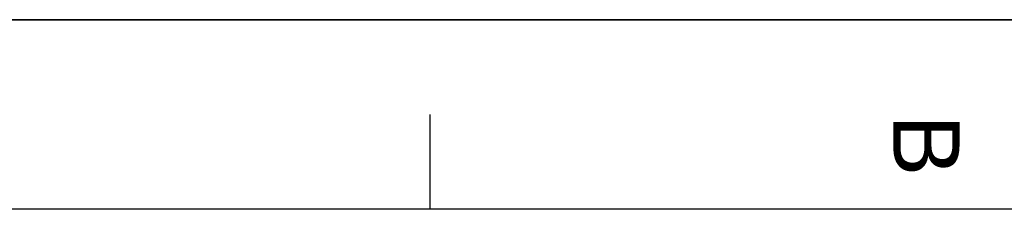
# Model space of a CAD drawing. Header units: millimetres. Extents: x 0 to 420, y 0 to 297.
# Tile 24 of 35: x 293 to 345, y 287 to 297. Entities that reach past the tile are written whole.
import ezdxf

# ---------------------------------------------------------------- set-up
doc = ezdxf.new("R2010")
doc.units = ezdxf.units.MM
doc.header["$LTSCALE"] = 23.1
doc.layers.get('0').update_dxf_attribs({"linetype": 'CONTINUOUS'})
doc.styles.add('TEXTSTYLE_2', font='arial.ttf')

# ---------------------------------------------------------------- blocks, each defined once
blk = doc.blocks.new('MARGEA3_BL0', base_point=(210.000078, 148.5))
at = {"color": 7, "linetype": 'Continuous'}
for p, q in [((420.000078, 297.000001), (0.000078, 297.000001)), ((0.000078, 296.999914), (420, 296.999914)), ((315.000078, 292.000001), (315.000078, 287.000001)), ((410.000078, 287.000001), (10.000078, 287.000001))]:
    blk.add_line(p, q, dxfattribs=at)
at = {"color": 7, "linetype": 'Continuous', "style": 'TEXTSTYLE_2', "oblique": 0.0000187}
blk.add_text('B', height=3.5, rotation=270, dxfattribs=at).set_placement((339.500078, 292.000001))

msp = doc.modelspace()

# ---------------------------------------------------------------- linework, layer by layer
at = {"color": 7, "linetype": 'Continuous'}
msp.add_line((0, 297), (420, 297), dxfattribs=at)

# ---------------------------------------------------------------- block references
msp.add_blockref('MARGEA3_BL0', (210, 148.5), dxfattribs=at)

doc.saveas('drawing.dxf')
